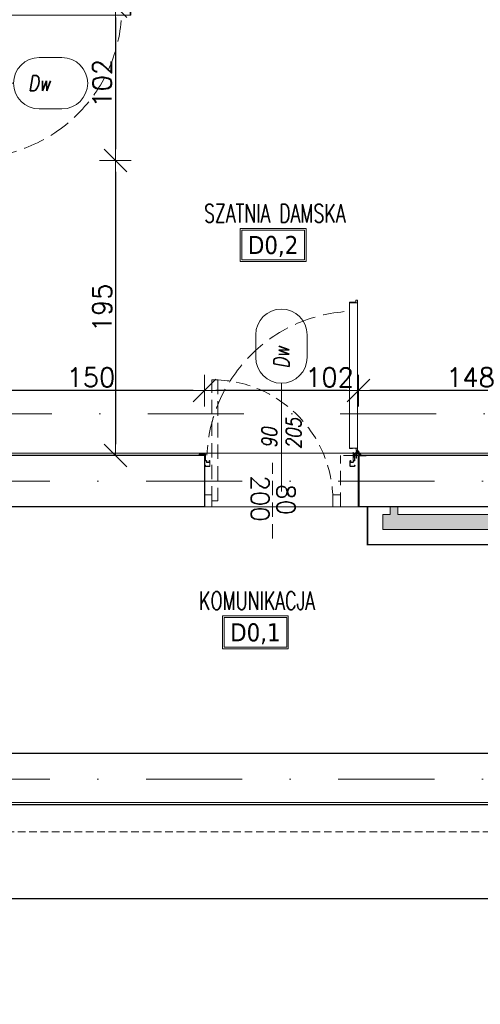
# Model space of a CAD drawing. Header units: millimetres. Extents: x 23192 to 177760, y -399809 to -79279.
# Tile 227 of 256: x 59775 to 60080, y -198419 to -197768. Entities that reach past the tile are written whole.
import ezdxf
from ezdxf.enums import TextEntityAlignment as Align

# ---------------------------------------------------------------- set-up
doc = ezdxf.new("R2010")
doc.units = ezdxf.units.MM
for name, pattern in [('2_3', [1, 0.5, -0.5]), ('CARKOVANA', [7.5, 5, -2.5]), ('CENTER', [0.6, 0.375, -0.075, 0.075, -0.075]), ('DASHDOT', [25.4, 12.7, -6.35, 0, -6.35]), ('Hidden Line', [391.222223, 282.222223, -109]), ('HIDDEN2', [4.7625, 3.175, -1.5875])]:
    doc.linetypes.add(name, pattern=pattern)
doc.layers.get('0').update_dxf_attribs({"lineweight": 0})
for name, color, linetype, lineweight in [('!! 0_ Istn-sciany', 3, 'Continuous', 30), ('!! 0_Istn-drzwi', 1, 'Continuous', 13), ('!! 0_Opis_pom', 9, 'Continuous', 13), ('!! 0_Osie', 1, 'DASHDOT', 13), ('!! 1_PROJ Sciany', 2, 'Continuous', 40), ('!! 2_Drzwi - nowe remont', 33, 'Continuous', 9), ('!! 2_drzwi opis', 151, 'Continuous', 9), ('!! wymiary osi', 250, 'Continuous', 9), ('0-osie-liniA', 14, 'DASHDOT', 5)]:
    doc.layers.add(name, color=color, linetype=linetype, lineweight=lineweight)
doc.layers.add('!! 0_Istn-grzejniki', color=7, linetype='Continuous', lineweight=0, plot=False)
doc.layers.add('Powierzchnia', color=140, linetype='Continuous', lineweight=5, plot=False)
doc.layers.add('!! 1_Wyburzenia', color=252, linetype='CARKOVANA', lineweight=13, true_color=0x696969)
doc.layers.add('!! 2_WYBURZENIA DO REMONTU', color=7, linetype='Continuous', lineweight=0, true_color=0x4d4d4d, plot=False)
doc.styles.add('50', font='ROMANS.shx', dxfattribs={"width": 0.8, "height": 10})
doc.styles.add('ARCHETYP', font='romans.shx', dxfattribs={"height": 15})
doc.styles.add('ARIAL', font='tahoma.ttf')
doc.styles.add('TXT', font='simplex.shx')
doc.dimstyles.new('DIM50', dxfattribs={"dimscale": 5, "dimtxt": 2.5, "dimasz": 1.5, "dimexe": 0, "dimexo": 0, "dimgap": 0.5, "dimtad": 1, "dimdec": 4, "dimrnd": 0.5, "dimdsep": 46, "dimtxsty": 'TXT', "dimblk1": 'TICK1', "dimblk2": 'TICK1', "dimsah": 1, "dimcen": 0, "dimse1": 1, "dimse2": 1, "dimclrd": 1, "dimclre": 7, "dimclrt": 9, "dimadec": 0, "dimazin": 0, "dimtfac": 1, "dimtdec": 4, "dimtmove": 2, "dimatfit": 3, "dimldrblk": 'TICK1', "dimfxl": 1, "dimtolj": 1, "dimarcsym": 0})

# ---------------------------------------------------------------- blocks, each defined once
blk = doc.blocks.new('BLOK OSI')
at = {"layer": '0-osie-liniA', "ltscale": 5}
for points in [[(48625.50568, -198090.0883), (53810.60983, -198090.0883)], [(48624.30568, -198134.5883), (52188.53244, -198134.5883)], [(48624.30568, -198331.5883), (52453.67948, -198331.5883)]]:
    blk.add_lwpolyline(points, dxfattribs=at)
blk = doc.blocks.new('zaw-dr-90-p')
at = {"color": 2, "linetype": 'CENTER', "ltscale": 0.2}
for p, q in [((12, 0), (-12, 0)), ((0, 12), (0, -12)), ((24.5, 24), (31, 24)), ((24.5, 19), (31, 19))]:
    blk.add_line(p, q, dxfattribs=at)
at = {"ltscale": 0.2}
for p, q in [((10, 12), (6.5, 12)), ((10, 0), (10, 6.5))]:
    blk.add_line(p, q, dxfattribs=at)
blk.add_lwpolyline([(0, 6.5), (23.5, 6.5, 0.414214), (28, 11), (28, 31), (24.5, 31), (24.5, 11, -0.414214), (23.5, 10), (0, 10, 4.561698), (7.6, 6.5), (4.9, 4.2)], format="xyb", dxfattribs=at)
blk.add_lwpolyline([(-0.2, -0.2), (-2.5, -0.2), (-2.5, 0.2), (-0.2, 0.2), (-0.2, 2.5), (0.2, 2.5), (0.2, 0.2), (2.8, 0.2), (2.8, -0.2), (0.2, -0.2), (0.2, -2.8), (-0.2, -2.8)], close=True)
blk.add_lwpolyline([(10, 10), (10, 39), (6.5, 39), (6.5, 10)], dxfattribs=at)
blk.add_circle((0, 0), 6.5, dxfattribs=at)
blk = doc.blocks.new('drzwi 90- sc 12')
for p, q in [((-13620.32, 20410.16), (-13620.32, 20313.77)), ((-13614.92, 20409.86), (-13620.32, 20409.86)), ((-13616.12, 20410.26), (-13620.22, 20410.26)), ((-13616.12, 20410.26), (-13620, 20410.26)), ((-13618.17, 20410.26), (-13616.22, 20410.26)), ((-13618.17, 20410.26), (-13616.22, 20410.26)), ((-13616.12, 20410.26), (-13616.12, 20411.46)), ((-13616.12, 20411.46), (-13615.02, 20411.46)), ((-13614.92, 20411.36), (-13614.92, 20313.77)), ((-13620.32, 20313.47), (-13620.32, 20317.97)), ((-13614.92, 20312.27), (-13614.92, 20317.97)), ((-13715.57, 20308.32), (-13715.57, 20308.56)), ((-13715.57, 20307.69), (-13715.57, 20308.56)), ((-13715.57, 20307.82), (-13715.57, 20308.56)), ((-13614.92, 20313.77), (-13620.32, 20313.77)), ((-13618.22, 20313.37), (-13620.22, 20313.37)), ((-13618.22, 20313.67), (-13618.22, 20313.37)), ((-13618.22, 20313.67), (-13616.42, 20313.67)), ((-13617.77, 20311.12), (-13617.77, 20305.72)), ((-13617.77, 20311.12), (-13617.77, 20305.72)), ((-13616.17, 20309.92), (-13617.37, 20309.92)), ((-13616.17, 20309.92), (-13616.17, 20311.02)), ((-13615.92, 20313.17), (-13615.92, 20312.17)), ((-13615.92, 20312.17), (-13615.02, 20312.17)), ((-13715.77, 20301.96), (-13716.27, 20301.96)), ((-13715.57, 20307.72), (-13715.37, 20307.72)), ((-13616.77, 20301.96), (-13616.27, 20301.96))]:
    blk.add_line(p, q)
for points in [[(-13665.27, 20284.96), (-13665.27, 20325.83)], [(-13615.57, 20309.64), (-13615.32, 20309.64), (-13615.32, 20309.82), (-13616.32, 20309.82), (-13616.32, 20309.64), (-13615.92, 20309.64)]]:
    blk.add_lwpolyline(points)
at = {"lineweight": 30}
for points in [[(-13716.27, 20308.92), (-13721.27, 20308.92)], [(-13716.27, 20308.92), (-13716.27, 20296.92)], [(-13614.27, 20308.92), (-13609.27, 20308.92)], [(-13614.27, 20308.92), (-13614.27, 20296.92)]]:
    blk.add_lwpolyline(points, dxfattribs=at)
at = {"ltscale": 0.2}
for points in [[(-13715.57, 20307.51), (-13715.57, 20309.48, 0.414214), (-13715.91, 20309.82), (-13719.43, 20309.82, 0.414214), (-13719.77, 20309.48), (-13719.77, 20308.92), (-13719.59, 20308.92), (-13719.59, 20309.48, -0.414214), (-13719.43, 20309.64), (-13716.97, 20309.64)], [(-13716.97, 20309.64), (-13715.91, 20309.64, -0.414214), (-13715.75, 20309.48), (-13715.75, 20307.51)], [(-13615.92, 20309.64), (-13616.63, 20309.64, 0.414214), (-13616.79, 20309.48), (-13616.79, 20305.58, -0.414214), (-13617.13, 20305.24), (-13617.58, 20305.24, 0.414214), (-13617.74, 20305.08), (-13617.74, 20304.48, -0.414214), (-13618.08, 20304.14), (-13619.26, 20304.14, -0.414214), (-13619.6, 20304.48), (-13619.6, 20305.15, 1), (-13619.79, 20305.15), (-13619.79, 20301.96, 0.414214), (-13619.63, 20301.8), (-13617.11, 20301.8, 0.414214), (-13616.95, 20301.96), (-13616.95, 20302.52), (-13616.77, 20302.52), (-13616.77, 20301.96, -0.414214), (-13617.11, 20301.62), (-13619.63, 20301.62, -0.414214), (-13619.97, 20301.96), (-13619.97, 20305.15, -1), (-13619.42, 20305.15), (-13619.42, 20304.48, 0.414214), (-13619.26, 20304.32), (-13618.08, 20304.32, 0.414214), (-13617.92, 20304.48), (-13617.92, 20305.08, -0.414214), (-13617.58, 20305.42), (-13617.13, 20305.42, 0.414214), (-13616.97, 20305.58), (-13616.97, 20309.48, -0.414214), (-13616.63, 20309.82), (-13613.11, 20309.82, -0.414214), (-13612.77, 20309.48), (-13612.77, 20308.92), (-13612.95, 20308.92), (-13612.95, 20309.48, 0.414214), (-13613.11, 20309.64), (-13615.57, 20309.64)], [(-13715.75, 20307.76), (-13715.75, 20305.58, 0.414214), (-13715.41, 20305.24), (-13714.96, 20305.24, -0.414214), (-13714.8, 20305.08), (-13714.8, 20304.48, 0.414214), (-13714.46, 20304.14), (-13713.28, 20304.14, 0.414214), (-13712.94, 20304.48), (-13712.94, 20305.15, -1), (-13712.75, 20305.15), (-13712.75, 20301.96, -0.414214), (-13712.91, 20301.8), (-13715.43, 20301.8, -0.414214), (-13715.59, 20301.96), (-13715.59, 20302.52), (-13715.77, 20302.52), (-13715.77, 20301.96, 0.414214), (-13715.43, 20301.62), (-13712.91, 20301.62, 0.414214), (-13712.57, 20301.96), (-13712.57, 20305.15, 1), (-13713.12, 20305.15), (-13713.12, 20304.48, -0.414214), (-13713.28, 20304.32), (-13714.46, 20304.32, -0.414214), (-13714.62, 20304.48), (-13714.62, 20305.08, 0.414214), (-13714.96, 20305.42), (-13715.41, 20305.42, -0.414214), (-13715.57, 20305.58), (-13715.57, 20307.64)]]:
    blk.add_lwpolyline(points, format="xyb", dxfattribs=at)
blk.add_lwpolyline([(-13616.79, 20308.82), (-13616.97, 20308.82), (-13616.97, 20307.42), (-13616.79, 20307.42)], close=True)
for centre, radius, start, end in [((-13620.22, 20410.16), 0.1, 90, 180), ((-13615.02, 20411.36), 0.1, 0, 90), ((-13620.22, 20313.47), 0.1, 180, 270), ((-13616.42, 20313.17), 0.5, 0, 90), ((-13616.27, 20311.02), 0.1, 0, 90), ((-13615.02, 20312.27), 0.1, 270, 0)]:
    blk.add_arc(centre, radius, start, end)
at = {"linetype": 'Hidden Line', "lineweight": 9, "ltscale": 0.05}
blk.add_arc((-13615.5, 20305.14), 99.12, 94.80054, 177.69442, dxfattribs=at)
at = {"xscale": 0.09999999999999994, "yscale": 0.09999999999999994, "zscale": 0.09999999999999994, "rotation": 180.0000000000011}
blk.add_blockref('zaw-dr-90-p', (-13614.92, 20310.92), dxfattribs=at)
blk = doc.blocks.new('1_ok-opis')
blk.add_line((0, 111.61), (0, 50))
for points in [[(-17, 128.61), (-17, 143.61)], [(17, 128.61), (17, 143.61)]]:
    blk.add_lwpolyline(points)
for centre, start, end in [((0, 143.61), 0, 180), ((0, 128.61), 180, 0)]:
    blk.add_arc(centre, 17, start, end)
at = {"style": 'ARCHETYP'}
for tag, height, rotation, p in [('NR', 12, 90, (0, 136.9)), ('NR', 12, 270, (0, 136.9)), ('SZEROKOŚĆ', 10, 90, (-8, 78.29)), ('WYSOKOŚĆ', 10, 270, (-8, 78.29)), ('WYSOKOŚĆ', 10, 90, (8, 78.29)), ('SZEROKOŚĆ', 10, 270, (8, 78.29))]:
    blk.add_attdef(tag, text='', height=height, rotation=rotation, dxfattribs=at).set_placement(p, align=Align.MIDDLE)
blk = doc.blocks.new('TICK1')
at = {"color": 2}
blk.add_line((-1, -1), (1, 1), dxfattribs=at)
at = {"color": 0}
for p, q in [((0, -1.4), (0, 1.4)), ((0, 0), (-1, 0))]:
    blk.add_line(p, q, dxfattribs=at)
blk = doc.blocks.new('*D2948')
at = {"layer": '!! wymiary osi', "color": 1, "lineweight": -2, "transparency": 16777216}
blk.add_line((58856.07, -198349.12), (60323.57, -198349.12), dxfattribs=at)
at = {"layer": 'DEFPOINTS', "color": 0, "transparency": 16777216}
for p in [(58848.57, -198287.13), (60331.07, -198287.13), (60331.07, -198349.12)]:
    blk.add_point(p, dxfattribs=at)
at = {"layer": '!! wymiary osi', "color": 1, "lineweight": -2, "transparency": 16777216, "xscale": 7.5, "yscale": 7.5, "zscale": 7.5, "rotation": 180}
blk.add_blockref('TICK1', (58848.57, -198349.12), dxfattribs=at)
at = {"layer": '!! wymiary osi', "color": 1, "lineweight": -2, "transparency": 16777216, "xscale": 7.5, "yscale": 7.5, "zscale": 7.5}
blk.add_blockref('TICK1', (60331.07, -198349.12), dxfattribs=at)
at = {"layer": '!! wymiary osi', "color": 9, "transparency": 16777216, "insert": (59589.82, -198340.37), "char_height": 12.5, "attachment_point": 5, "style": 'TXT'}
blk.add_mtext('\\A1;1482.5', dxfattribs=at)
blk = doc.blocks.new('*D2984')
at = {"layer": '!! wymiary osi', "color": 1, "lineweight": -2, "transparency": 16777216}
blk.add_line((59838.74, -197766.63), (59838.74, -197853.63), dxfattribs=at)
at = {"layer": 'DEFPOINTS', "color": 0, "transparency": 16777216}
for p in [(59793.18, -197759.13), (59793.18, -197861.13), (59838.74, -197861.13)]:
    blk.add_point(p, dxfattribs=at)
at = {"layer": '!! wymiary osi', "color": 1, "lineweight": -2, "transparency": 16777216, "xscale": 7.5, "yscale": 7.5, "zscale": 7.5}
for p, rotation in [((59838.74, -197759.13), 90), ((59838.74, -197861.13), 270)]:
    blk.add_blockref('TICK1', p, dxfattribs=dict(at, rotation=rotation))
at = {"layer": '!! wymiary osi', "color": 9, "transparency": 16777216, "insert": (59829.99, -197810.13), "char_height": 12.5, "attachment_point": 5, "rotation": 90, "style": 'TXT'}
blk.add_mtext('\\A1;102', dxfattribs=at)
blk = doc.blocks.new('*D2985')
at = {"layer": '!! wymiary osi', "color": 1, "lineweight": -2, "transparency": 16777216}
blk.add_line((59838.74, -197868.63), (59838.74, -198048.63), dxfattribs=at)
at = {"layer": 'DEFPOINTS', "color": 0, "transparency": 16777216}
for p in [(59793.18, -197861.13), (59791.76, -198056.13), (59838.74, -198056.13)]:
    blk.add_point(p, dxfattribs=at)
at = {"layer": '!! wymiary osi', "color": 1, "lineweight": -2, "transparency": 16777216, "xscale": 7.5, "yscale": 7.5, "zscale": 7.5}
for p, rotation in [((59838.74, -197861.13), 90), ((59838.74, -198056.13), 270)]:
    blk.add_blockref('TICK1', p, dxfattribs=dict(at, rotation=rotation))
at = {"layer": '!! wymiary osi', "color": 9, "transparency": 16777216, "insert": (59829.99, -197958.63), "char_height": 12.5, "attachment_point": 5, "rotation": 90, "style": 'TXT'}
blk.add_mtext('\\A1;195', dxfattribs=at)
blk = doc.blocks.new('*D2986')
at = {"layer": '!! wymiary osi', "color": 1, "lineweight": -2, "transparency": 16777216}
blk.add_line((60140.07, -198013.31), (60007.07, -198013.31), dxfattribs=at)
at = {"layer": 'DEFPOINTS', "color": 0, "transparency": 16777216}
for p in [(59999.57, -198013.31), (59999.57, -198056.13), (60147.57, -198056.13)]:
    blk.add_point(p, dxfattribs=at)
at = {"layer": '!! wymiary osi', "color": 1, "lineweight": -2, "transparency": 16777216, "xscale": 7.5, "yscale": 7.5, "zscale": 7.5, "rotation": 180}
blk.add_blockref('TICK1', (59999.57, -198013.31), dxfattribs=at)
at = {"layer": '!! wymiary osi', "color": 1, "lineweight": -2, "transparency": 16777216, "xscale": 7.5, "yscale": 7.5, "zscale": 7.5}
blk.add_blockref('TICK1', (60147.57, -198013.31), dxfattribs=at)
at = {"layer": '!! wymiary osi', "color": 9, "transparency": 16777216, "insert": (60073.57, -198004.56), "char_height": 12.5, "attachment_point": 5, "style": 'TXT'}
blk.add_mtext('\\A1;148', dxfattribs=at)
blk = doc.blocks.new('*D2987')
at = {"layer": '!! wymiary osi', "color": 1, "lineweight": -2, "transparency": 16777216}
blk.add_line((59992.07, -198013.31), (59905.07, -198013.31), dxfattribs=at)
at = {"layer": 'DEFPOINTS', "color": 0, "transparency": 16777216}
for p in [(59897.57, -198013.31), (59999.57, -198056.13), (59897.57, -198073.13)]:
    blk.add_point(p, dxfattribs=at)
at = {"layer": '!! wymiary osi', "color": 1, "lineweight": -2, "transparency": 16777216, "xscale": 7.5, "yscale": 7.5, "zscale": 7.5, "rotation": 180}
blk.add_blockref('TICK1', (59897.57, -198013.31), dxfattribs=at)
at = {"layer": '!! wymiary osi', "color": 1, "lineweight": -2, "transparency": 16777216, "xscale": 7.5, "yscale": 7.5, "zscale": 7.5}
blk.add_blockref('TICK1', (59999.57, -198013.31), dxfattribs=at)
at = {"layer": '!! wymiary osi', "color": 9, "transparency": 16777216, "insert": (59980.32, -198004.56), "char_height": 12.5, "attachment_point": 5, "style": 'TXT'}
blk.add_mtext('\\A1;102', dxfattribs=at)
blk = doc.blocks.new('*D2988')
at = {"layer": '!! wymiary osi', "color": 1, "lineweight": -2, "transparency": 16777216}
blk.add_line((59890.07, -198013.31), (59755.07, -198013.31), dxfattribs=at)
at = {"layer": 'DEFPOINTS', "color": 0, "transparency": 16777216}
for p in [(59747.57, -198013.31), (59747.57, -198056.13), (59897.57, -198073.13)]:
    blk.add_point(p, dxfattribs=at)
at = {"layer": '!! wymiary osi', "color": 1, "lineweight": -2, "transparency": 16777216, "xscale": 7.5, "yscale": 7.5, "zscale": 7.5, "rotation": 180}
blk.add_blockref('TICK1', (59747.57, -198013.31), dxfattribs=at)
at = {"layer": '!! wymiary osi', "color": 1, "lineweight": -2, "transparency": 16777216, "xscale": 7.5, "yscale": 7.5, "zscale": 7.5}
blk.add_blockref('TICK1', (59897.57, -198013.31), dxfattribs=at)
at = {"layer": '!! wymiary osi', "color": 9, "transparency": 16777216, "insert": (59822.57, -198004.56), "char_height": 12.5, "attachment_point": 5, "style": 'TXT'}
blk.add_mtext('\\A1;150', dxfattribs=at)
blk = doc.blocks.new('oznaczenie przekroi')
at = {"layer": '!! 1_Wyburzenia'}
blk.add_lwpolyline([(84721.06, -198393.4), (84958.93, -198393.4), (84958.93, -198305.1), (90995.48, -198305.1)], dxfattribs=at)

msp = doc.modelspace()

# ---------------------------------------------------------------- hatches: boundary and pattern name
at = {"layer": '!! 0_Istn-grzejniki'}
h = msp.add_hatch(color=0, dxfattribs=at)
h.dxf.hatch_style = 1
h.paths.add_polyline_path([(60020.50429, -198090.12813), (60020.50429, -198095.12813), (60015.50429, -198095.12813), (60015.50429, -198105.12813), (60135.50429, -198105.12813), (60135.50429, -198095.12813), (60130.50429, -198095.12813), (60130.50429, -198090.12813), (60125.50429, -198090.12813), (60125.50429, -198095.12813), (60025.50429, -198095.12813), (60025.50429, -198090.12813)])

# ---------------------------------------------------------------- linework, layer by layer
at = {"layer": '!! 0_ Istn-sciany'}
for points in [[(59897.56735, -198056.12813), (59747.56735, -198056.12813)], [(59897.56735, -198056.12813), (59897.56735, -198090.12813)], [(60147.56735, -198056.12813), (59999.56735, -198056.12813)], [(59897.56735, -198090.12813), (59492.56735, -198090.12813)], [(60197.56735, -198090.12813), (59999.56735, -198090.12813)], [(60331.06735, -198287.12813), (58848.56735, -198287.12813), (58848.56735, -198253.12813)], [(60163.56735, -198253.12813), (58996.56735, -198253.12813)]]:
    msp.add_lwpolyline(points, dxfattribs=at)
at = {"layer": '!! 0_Istn-drzwi'}
msp.add_lwpolyline([(59982.56735, -198090.12813), (59987.56735, -198090.12813), (59987.56735, -198082.12813), (59982.56735, -198082.12813)], close=True, dxfattribs=at)
at = {"layer": '!! 0_Istn-grzejniki', "linetype": '2_3', "ltscale": 10, "const_width": 1}
msp.add_lwpolyline([(60005.50429, -198090.12813), (60005.50429, -198115.12813), (60145.50429, -198115.12813), (60145.50429, -198090.12813)], dxfattribs=at)
at = {"layer": '!! 0_Istn-grzejniki'}
msp.add_lwpolyline([(60020.50429, -198090.12813), (60020.50429, -198095.12813), (60015.50429, -198095.12813), (60015.50429, -198105.12813), (60135.50429, -198105.12813), (60135.50429, -198095.12813), (60130.50429, -198095.12813), (60130.50429, -198090.12813), (60125.50429, -198090.12813), (60125.50429, -198095.12813), (60025.50429, -198095.12813), (60025.50429, -198090.12813)], close=True, dxfattribs=at)
at = {"layer": '!! 0_Opis_pom', "ltscale": 0.7}
for points in [[(59921.30082, -197927.94725), (59964.82082, -197927.94725), (59964.82082, -197906.18725), (59921.30082, -197906.18725)], [(59922.38882, -197926.85925), (59963.73282, -197926.85925), (59963.73282, -197907.27525), (59922.38882, -197907.27525)], [(59909.57074, -198184.00806), (59953.09074, -198184.00806), (59953.09074, -198162.24806), (59909.57074, -198162.24806)], [(59910.65874, -198182.92006), (59952.00274, -198182.92006), (59952.00274, -198163.33606), (59910.65874, -198163.33606)]]:
    msp.add_lwpolyline(points, close=True, dxfattribs=at)
at = {"layer": '!! 1_PROJ Sciany'}
msp.add_lwpolyline([(59999.56735, -198056.12813), (59999.56735, -198090.12813)], dxfattribs=at)
at = {"layer": '!! 2_WYBURZENIA DO REMONTU', "linetype": 'HIDDEN2', "ltscale": 3}
for points in [[(59906.56735, -198006.12813), (59906.56735, -198086.12813), (59902.56735, -198086.12813), (59902.56735, -198006.12813)], [(59902.56735, -198090.12813), (59897.56735, -198090.12813), (59897.56735, -198082.12813), (59902.56735, -198082.12813)]]:
    msp.add_lwpolyline(points, close=True, dxfattribs=at)
for points in [[(59987.56735, -198090.12813), (59987.56735, -198056.12813)], [(59999.14104, -198056.12813), (59987.56735, -198056.12813)], [(59942.56735, -198111.12813), (59942.56735, -198061.12813)], [(59998.84798, -198090.12813), (59987.56735, -198090.12813)]]:
    msp.add_lwpolyline(points, dxfattribs=at)
msp.add_arc((59902.56735, -198086.12813), 80, 0.00000004, 90.00000004, dxfattribs=at)
at = {"layer": 'Powierzchnia'}
for points in [[(59747.56735, -198054.5883), (60147.56735, -198054.5883), (60147.56735, -197970.5883), (60163.56735, -197970.5883), (60163.56735, -197511.5883), (59747.56735, -197511.5883)], [(60163.56735, -198253.12813), (58254.56735, -198253.12813), (58254.56735, -198090.12813), (60163.56735, -198090.12813)], [(58398.56735, -198285.5883), (60780.56735, -198285.5883), (60780.56735, -199450.5883), (58398.56735, -199450.5883)]]:
    msp.add_lwpolyline(points, close=True, dxfattribs=at)

# ---------------------------------------------------------------- block references
at = {"layer": '!! 0_Osie'}
msp.add_blockref('BLOK OSI', (8819.85593, 61.46017), dxfattribs=at)
at = {"layer": '!! 1_Wyburzenia'}
msp.add_blockref('oznaczenie przekroi', (-27239.68678, 0), dxfattribs=at)
at = {"layer": '!! 2_Drzwi - nowe remont', "xscale": -1, "rotation": 270}
msp.add_blockref('drzwi 90- sc 12', (39438.64301, -184144.85843), dxfattribs=at)
at = {"layer": '!! 2_Drzwi - nowe remont'}
msp.add_blockref('drzwi 90- sc 12', (73613.83705, -218365.05247), dxfattribs=at)
at = {"layer": '!! 2_drzwi opis'}
ref = msp.add_blockref('1_ok-opis', (59659.78893, -197810.1281), dxfattribs=dict(at, rotation=270.000003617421))
ref.add_attrib('WYSOKOŚĆ', '205', dxfattribs={"layer": '0', "height": 10, "rotation": 180.00000362, "style": '50', "oblique": 10, "text_generation_flag": 6, "width": 0.8}).set_placement((59738.07979, -197818.12809), align=Align.MIDDLE)
ref.add_attrib('SZEROKOŚĆ', '90', dxfattribs={"layer": '0', "height": 10, "rotation": 180.00000362, "style": '50', "oblique": 10, "text_generation_flag": 6, "width": 0.8}).set_placement((59738.07978, -197802.12809), align=Align.MIDDLE)
ref.add_attrib('NR', 'Dw', dxfattribs={"layer": '0', "height": 10, "rotation": 180.00000362, "style": '50', "oblique": 10, "text_generation_flag": 6, "width": 0.8}).set_placement((59788.40018, -197810.12809), align=Align.MIDDLE)
ref = msp.add_blockref('1_ok-opis', (59948.56738, -198120.03257), dxfattribs=dict(at, xscale=-1, rotation=359.9999963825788))
ref.add_attrib('WYSOKOŚĆ', '90 ', dxfattribs={"layer": '0', "height": 10, "rotation": 89.99999638, "style": '50', "oblique": 10, "width": 0.8}).set_placement((59940.56739, -198041.74172), align=Align.MIDDLE)
ref.add_attrib('SZEROKOŚĆ', '205', dxfattribs={"layer": '0', "height": 10, "rotation": 89.99999638, "style": '50', "oblique": 10, "width": 0.8}).set_placement((59956.56739, -198041.74172), align=Align.MIDDLE)
ref.add_attrib('NR', 'Dw', dxfattribs={"layer": '0', "height": 10, "rotation": 89.99999638, "style": '50', "oblique": 10, "width": 0.8}).set_placement((59948.56739, -197991.42133), align=Align.MIDDLE)

# ---------------------------------------------------------------- texts
at = {"layer": '!! 0_Opis_pom', "ltscale": 0.7, "style": 'TXT', "width": 0.7}
for s, p in [('SZATNIA DAMSKA', (59944.17596, -197902.14094)), ('KOMUNIKACJA', (59932.44587, -198158.20175))]:
    msp.add_text(s, height=12, dxfattribs=at).set_placement(p, align=Align.CENTER)
at = {"layer": '!! 0_Opis_pom', "ltscale": 0.7, "style": 'ARIAL'}
for tag, p in [('D0,2', (59943.06082, -197917.06725)), ('D0,1', (59931.33074, -198173.12806))]:
    msp.add_attdef(tag, text='', height=11.968, dxfattribs=at).set_placement(p, align=Align.MIDDLE_CENTER)
at = {"layer": '!! 2_WYBURZENIA DO REMONTU', "linetype": 'HIDDEN2', "ltscale": 3, "style": 'ARCHETYP'}
for s, p in [('200', (59928.42021, -198069.32405)), ('80', (59945.56735, -198075.10532))]:
    msp.add_text(s, height=12, rotation=269.99999996, dxfattribs=at).set_placement(p)

# ---------------------------------------------------------------- dimensions: what is measured, and where the dimension line sits
at = {"layer": '!! wymiary osi'}
for base, p1, p2, picture, middle in [((59838.7388, -197861.12813), (59793.17658, -197759.12813), (59793.17658, -197861.12813), '*D2984', (59829.9888, -197810.12813)), ((59838.7388, -198056.12813), (59793.17658, -197861.12813), (59791.76429, -198056.12813), '*D2985', (59829.9888, -197958.62813))]:
    dim = msp.add_linear_dim(base=base, p1=p1, p2=p2, angle=90, dimstyle='DIM50', dxfattribs=at)
    dim.commit()
    dim.dimension.update_dxf_attribs({"geometry": picture, "text_midpoint": middle})
for base, p1, p2, picture, middle in [((59747.56735, -198013.31169), (59897.56735, -198073.12813), (59747.56735, -198056.12813), '*D2988', (59822.56735, -198004.56169)), ((59999.56735, -198013.31169), (60147.56735, -198056.12813), (59999.56735, -198056.12813), '*D2986', (60073.56735, -198004.56169)), ((60331.06735, -198349.11834), (58848.56735, -198287.12813), (60331.06735, -198287.12813), '*D2948', (59589.81735, -198340.36834))]:
    dim = msp.add_linear_dim(base=base, p1=p1, p2=p2, dimstyle='DIM50', dxfattribs=at)
    dim.commit()
    dim.dimension.update_dxf_attribs({"geometry": picture, "text_midpoint": middle})
dim = msp.add_linear_dim(base=(59897.56735, -198013.31169), p1=(59999.56735, -198056.12813), p2=(59897.56735, -198073.12813), dimstyle='DIM50', dxfattribs=at)
dim.commit()
dim.dimension.update_dxf_attribs({"geometry": '*D2987', "text_midpoint": (59980.31765, -198004.56169), "dimtype": 160})

doc.saveas('drawing.dxf')
